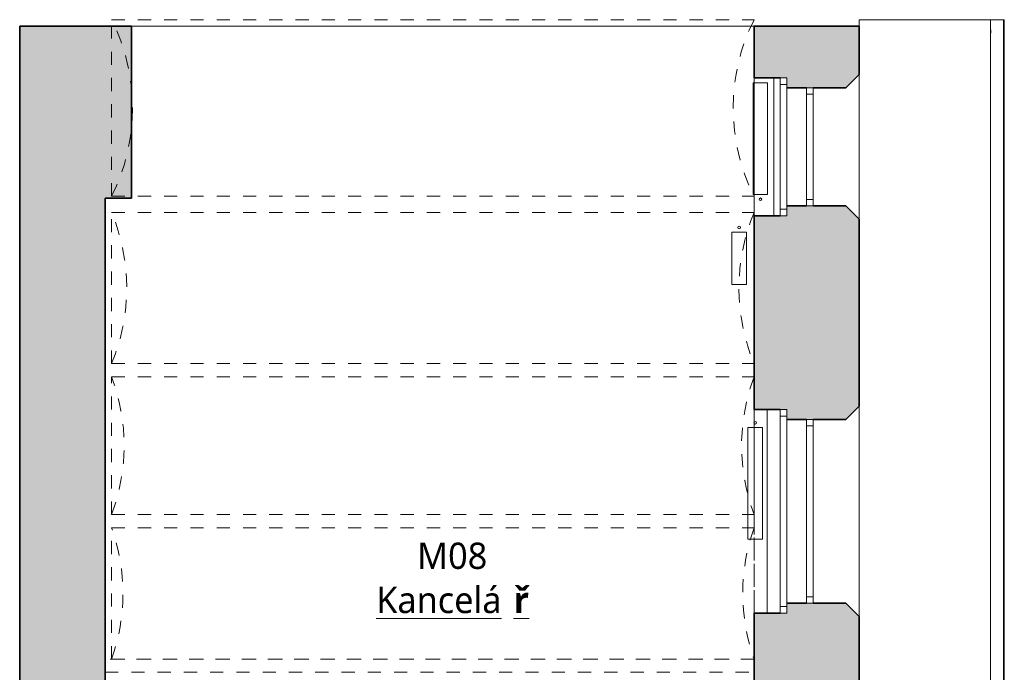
# Model space of a CAD drawing. Header units: metres. Extents: x -0.2 to 46.9, y -0.2 to 28.
# Tile 8 of 11: x -0.2 to 7.3, y 23 to 28. Entities that reach past the tile are written whole.
import ezdxf

# ---------------------------------------------------------------- set-up
doc = ezdxf.new("R2010")
doc.units = ezdxf.units.M
doc.linetypes.add('AV - Cerch_ 1 tecka 4mm', pattern=[0.006, 0.004, -0.001, 0, -0.001])
doc.layers.add('AV-MISTNOSTI', color=5, linetype='Continuous', lineweight=5, true_color=0x0000ff)
for name, color, linetype, lineweight in [('AV-SRAFY', 7, 'Continuous', 35), ('AV-STAVBA', 7, 'Continuous', 18), ('AV-VYBAVENI', 7, 'Continuous', 18)]:
    doc.layers.add(name, color=color, linetype=linetype, lineweight=lineweight)
doc.styles.add('Trebuchet MS_B', font='trebuc.ttf', dxfattribs={"height": 0.2})

# ---------------------------------------------------------------- blocks, each defined once
blk = doc.blocks.new('WI_2_dvojité_se 2 příčlemi - 1400x1500-1265677-1NP mezipatro')
at = {"layer": 'AV-STAVBA', "color": 254, "linetype": 'AV - Cerch_ 1 tecka 4mm', "lineweight": 13, "true_color": 0xcccccc}
for p, q in [((0.775, 0.4), (-0.775, 0.4)), ((0.7, 0.4), (-0.7, 0.4)), ((-0.7, 0.4), (0.7, 0.4)), ((0.775, -0.4), (-0.775, -0.4)), ((-0.775, -0.4), (0.775, -0.4)), ((0.7, -0.4), (-0.7, -0.4))]:
    blk.add_line(p, q, dxfattribs=at)
at = {"layer": 'AV-STAVBA', "color": 254, "true_color": 0xcccccc}
for p, q in [((-0.7, 0.05), (0.7, 0.05)), ((-0.7, 0), (-0.7, 0.05)), ((-0.7, 0.05), (0.7, 0.05)), ((-0.7, 0.05), (-0.7, 0)), ((-0.7, 0), (0.7, 0)), ((0.7, 0), (-0.7, 0)), ((-0.65, 0), (-0.65, 0.05)), ((0.65, 0), (0.65, 0.05)), ((0.7, 0), (0.7, 0.05)), ((0.7, 0.05), (0.7, 0)), ((-0.775, -0.15), (0.775, -0.15)), ((-0.775, -0.15), (-0.775, -0.2)), ((-0.775, -0.15), (0.775, -0.15)), ((-0.775, -0.15), (-0.775, -0.2)), ((-0.775, -0.2), (0.775, -0.2)), ((-0.775, -0.2), (0.775, -0.2)), ((-0.725, -0.15), (-0.725, -0.2)), ((0.725, -0.15), (0.725, -0.2)), ((0.775, -0.15), (0.775, -0.2)), ((0.775, -0.15), (0.775, -0.2))]:
    blk.add_line(p, q, dxfattribs=at)
blk = doc.blocks.new('WI_2_dvojité_se 2 příčlemi - 900x1450-1265680-1NP mezipatro')
at = {"layer": 'AV-STAVBA', "color": 254, "linetype": 'AV - Cerch_ 1 tecka 4mm', "lineweight": 13, "true_color": 0xcccccc}
for p, q in [((0.525, 0.4), (-0.525, 0.4)), ((0.45, 0.4), (-0.45, 0.4)), ((-0.45, 0.4), (0.45, 0.4)), ((0.525, -0.4), (-0.525, -0.4)), ((-0.525, -0.4), (0.525, -0.4)), ((0.45, -0.4), (-0.45, -0.4))]:
    blk.add_line(p, q, dxfattribs=at)
at = {"layer": 'AV-STAVBA', "color": 254, "true_color": 0xcccccc}
for p, q in [((-0.45, 0.05), (0.45, 0.05)), ((-0.45, 0), (-0.45, 0.05)), ((-0.45, 0.05), (0.45, 0.05)), ((-0.45, 0.05), (-0.45, 0)), ((-0.45, 0), (0.45, 0)), ((0.45, 0), (-0.45, 0)), ((-0.4, 0), (-0.4, 0.05)), ((0.4, 0), (0.4, 0.05)), ((0.45, 0), (0.45, 0.05)), ((0.45, 0.05), (0.45, 0)), ((-0.525, -0.15), (0.525, -0.15)), ((-0.525, -0.15), (-0.525, -0.2)), ((-0.525, -0.15), (0.525, -0.15)), ((-0.525, -0.15), (-0.525, -0.2)), ((-0.525, -0.2), (0.525, -0.2)), ((-0.525, -0.2), (0.525, -0.2)), ((-0.475, -0.15), (-0.475, -0.2)), ((0.475, -0.15), (0.475, -0.2)), ((0.525, -0.15), (0.525, -0.2)), ((0.525, -0.15), (0.525, -0.2))]:
    blk.add_line(p, q, dxfattribs=at)
blk = doc.blocks.new('GM_Nika_obdélníková - 1550x650-1232519-1NP mezipatro')
at = {"layer": 'AV-STAVBA', "color": 254, "linetype": 'AV - Cerch_ 1 tecka 4mm', "true_color": 0xcccccc}
blk.add_line((-0.775, 0.4), (0.775, 0.4), dxfattribs=at)
blk = doc.blocks.new('GM_Nika_obdélníková - 1050x650-1233644-1NP mezipatro')
at = {"layer": 'AV-STAVBA', "color": 254, "linetype": 'AV - Cerch_ 1 tecka 4mm', "true_color": 0xcccccc}
blk.add_line((-0.525, 0.4), (0.525, 0.4), dxfattribs=at)
blk = doc.blocks.new('GM_Void_valená klenba - GM_Void_valená klenba-1524309-1NP mezipatro')
at = {"layer": 'AV-STAVBA', "color": 254, "linetype": 'AV - Cerch_ 1 tecka 4mm', "lineweight": 13, "true_color": 0xcccccc}
for p, q in [((-0.5, 2.42), (-0.5, -2.47)), ((-0.5, 2.42), (0.5, 2.42)), ((0.5, 2.42), (0.5, -2.47)), ((-0.5, -2.47), (0.5, -2.47))]:
    blk.add_line(p, q, dxfattribs=at)
for centre, start, end in [((0, 3.8342), 250.52878, 289.47122), ((0, -3.8842), 70.52878, 109.47122)]:
    blk.add_arc(centre, 1.5, start, end, dxfattribs=at)
blk = doc.blocks.new('GM_Void_valená klenba - GM_Void_valená klenba-1524308-1NP mezipatro')
at = {"layer": 'AV-STAVBA', "color": 254, "linetype": 'AV - Cerch_ 1 tecka 4mm', "lineweight": 13, "true_color": 0xcccccc}
for p, q in [((-0.525, 2.42), (-0.525, -2.47)), ((-0.525, 2.42), (0.525, 2.42)), ((0.525, 2.42), (0.525, -2.47)), ((-0.525, -2.47), (0.525, -2.47))]:
    blk.add_line(p, q, dxfattribs=at)
for centre, start, end in [((0, 3.8251), 249.51268, 290.48732), ((0, -3.8751), 69.51268, 110.48732)]:
    blk.add_arc(centre, 1.5, start, end, dxfattribs=at)
blk = doc.blocks.new('GM_Void_valená klenba - GM_Void_valená klenba-1524307-1NP mezipatro')
at = {"layer": 'AV-STAVBA', "color": 254, "linetype": 'AV - Cerch_ 1 tecka 4mm', "lineweight": 13, "true_color": 0xcccccc}
for p, q in [((-0.575, 2.42), (-0.575, -2.47)), ((-0.575, 2.42), (0.575, 2.42)), ((0.575, 2.42), (0.575, -2.47)), ((-0.575, -2.47), (0.575, -2.47))]:
    blk.add_line(p, q, dxfattribs=at)
for centre, start, end in [((0, 3.8054), 247.45969, 292.54031), ((0, -3.8554), 67.45969, 112.54031)]:
    blk.add_arc(centre, 1.5, start, end, dxfattribs=at)
blk = doc.blocks.new('GM_Void_valená klenba - GM_Void_valená klenba-1524306-1NP mezipatro')
at = {"layer": 'AV-STAVBA', "color": 254, "linetype": 'AV - Cerch_ 1 tecka 4mm', "lineweight": 13, "true_color": 0xcccccc}
for p, q in [((-0.6719, 2.42), (-0.6719, -2.47)), ((-0.6719, 2.42), (0.6719, 2.42)), ((0.6719, 2.42), (0.6719, -2.47)), ((-0.6719, -2.47), (0.6719, -2.47))]:
    blk.add_line(p, q, dxfattribs=at)
for centre, start, end in [((0, 3.7611), 243.39082, 296.60918), ((0, -3.8111), 63.39082, 116.60918)]:
    blk.add_arc(centre, 1.5, start, end, dxfattribs=at)
blk = doc.blocks.new('SFR_Trám_obdelník - 100_160-1383807-1NP mezipatro')
at = {"layer": 'AV-STAVBA', "color": 254, "linetype": 'AV - Cerch_ 1 tecka 4mm', "lineweight": 13, "true_color": 0xcccccc}
for p, q in [((-2.47, 0.05), (-2.47, -0.05)), ((2.47, 0.05), (-2.47, 0.05)), ((2.47, -0.05), (2.47, 0.05)), ((-2.47, -0.05), (2.47, -0.05))]:
    blk.add_line(p, q, dxfattribs=at)
blk = doc.blocks.new('D0089 - 1514 - OÚPSŘ_Benešova_rvt-1-1NP mezipatro')
at = {"layer": 'AV-SRAFY', "lineweight": 18, "true_color": 0xcccccc}
blk.add_hatch(color=254, dxfattribs=at).paths.add_polyline_path([(0.6148, 26.6382), (0.6148, 27.9456), (-0.2352, 27.9456), (-0.2352, 26.6382), (0.4148, 26.6382)])
h = blk.add_hatch(color=254, dxfattribs=at)
h.paths.add_polyline_path([(5.5148, 18.4082), (6.1548, 18.4082), (6.1548, 18.7182), (6.0548, 18.8182), (5.5648, 18.8182), (5.5648, 18.7432), (5.3548, 18.7432), (5.3548, 18.4082)])
h.paths.add_polyline_path([(5.7748, 20.2182), (6.0548, 20.2182), (6.1548, 20.3182), (6.1548, 21.1282), (6.0548, 21.2282), (5.5548, 21.2282), (5.5548, 21.1532), (5.3548, 21.1532), (5.3548, 20.2932), (5.5648, 20.2932), (5.5648, 20.2182), (5.7248, 20.2182)])
h.paths.add_polyline_path([(5.7548, 22.5282), (6.0548, 22.5282), (6.1548, 22.6282), (6.1548, 23.4532), (6.0548, 23.5532), (5.6048, 23.5532), (5.6048, 23.4782), (5.3548, 23.4782), (5.3548, 22.6032), (5.5548, 22.6032), (5.5548, 22.5282), (5.7048, 22.5282)])
h.paths.add_polyline_path([(6.0548, 24.9532), (6.1548, 25.0532), (6.1548, 26.4782), (6.0548, 26.5782), (5.6048, 26.5782), (5.6048, 26.5032), (5.3548, 26.5032), (5.3548, 25.0282), (5.6048, 25.0282), (5.6048, 24.9532), (5.8048, 24.9532)])
h.paths.add_polyline_path([(5.7548, 27.4782), (6.0548, 27.4782), (6.1548, 27.5782), (6.1548, 27.9456), (5.3548, 27.9456), (5.3548, 27.5532), (5.6048, 27.5532), (5.6048, 27.4782)])
at = {"layer": 'AV-SRAFY', "lineweight": 5, "true_color": 0xcccccc}
h = blk.add_hatch(color=254, dxfattribs=at)
h.paths.add_polyline_path([(0.4148, 14.2232), (0.4148, 15.0856), (-0.2352, 15.0856), (-0.2352, 14.2232), (0.3148, 14.2232)])
h.paths.add_polyline_path([(0.4148, 16.7738), (0.4148, 26.6382), (-0.2352, 26.6382), (-0.2352, 16.7738), (0.2124, 16.7738)])
at = {"layer": 'AV-STAVBA', "color": 254, "true_color": 0xcccccc}
for p, q in [((7.1548, 27.9956), (6.1548, 27.9956)), ((6.1548, 27.9956), (6.1548, 27.9456)), ((7.1548, 15.1082), (7.1548, 27.9956)), ((7.1548, 27.9956), (7.2548, 27.9956)), ((7.2548, 27.9956), (7.2548, 14.8907)), ((7.2601, 27.9956), (7.2548, 27.9956)), ((7.2601, 14.8907), (7.2601, 27.9956)), ((7.2601, 14.8907), (7.2601, 27.9956)), ((5.3548, 27.9456), (0.6148, 27.9456)), ((7.1565, 27.9191), (7.1548, 27.9191)), ((7.1548, 27.8941), (7.1565, 27.8941)), ((7.1565, 27.8941), (7.1565, 27.9191)), ((5.5048, 27.5532), (5.5048, 26.5032)), ((6.1548, 27.5782), (6.1548, 26.4782)), ((6.1548, 25.0532), (6.1548, 23.4532)), ((5.4548, 25.0282), (5.4548, 23.4782))]:
    blk.add_line(p, q, dxfattribs=at)
at = {"layer": 'AV-STAVBA', "color": 254, "lineweight": 35, "true_color": 0xcccccc}
for p, q in [((0.6148, 27.9456), (-0.2352, 27.9456)), ((-0.2352, 27.9456), (-0.2352, 26.6382)), ((0.6148, 26.6382), (0.6148, 27.9456)), ((6.1548, 27.9456), (5.3548, 27.9456)), ((5.3548, 27.9456), (5.3548, 27.5532)), ((6.1548, 27.5782), (6.1548, 27.9456)), ((5.3548, 27.5532), (5.5548, 27.5532)), ((6.0548, 27.4782), (6.1548, 27.5782)), ((5.6048, 27.4782), (5.7548, 27.4782)), ((5.8048, 27.4782), (6.0548, 27.4782)), ((-0.2352, 26.6382), (-0.2352, 16.7738)), ((0.4148, 26.6382), (0.6148, 26.6382)), ((0.4148, 26.6382), (0.4148, 19.0882)), ((5.7548, 26.5782), (5.6048, 26.5782)), ((6.0548, 26.5782), (5.8048, 26.5782)), ((6.1548, 26.4782), (6.0548, 26.5782)), ((5.5548, 26.5032), (5.3548, 26.5032)), ((5.3548, 26.5032), (5.3548, 25.0282)), ((6.1548, 25.0532), (6.1548, 26.4782)), ((6.0548, 24.9532), (6.1548, 25.0532)), ((5.3548, 25.0282), (5.5548, 25.0282)), ((5.6048, 24.9532), (5.7548, 24.9532)), ((5.8048, 24.9532), (6.0548, 24.9532)), ((5.7548, 23.5532), (5.6048, 23.5532)), ((6.0548, 23.5532), (5.8048, 23.5532)), ((6.1548, 23.4532), (6.0548, 23.5532)), ((5.5548, 23.4782), (5.3548, 23.4782)), ((5.3548, 23.4782), (5.3548, 22.6032)), ((6.1548, 22.6282), (6.1548, 23.4532))]:
    blk.add_line(p, q, dxfattribs=at)
at = {"layer": 'AV-STAVBA', "color": 254, "linetype": 'AV - Cerch_ 1 tecka 4mm', "lineweight": 13, "true_color": 0xcccccc}
for name, p, rotation in [('GM_Void_valená klenba - GM_Void_valená klenba-1524306-1NP mezipatro', (2.8848, 27.3238), 89.9999999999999), ('WI_2_dvojité_se 2 příčlemi - 900x1450-1265680-1NP mezipatro', (5.7548, 27.0282), 269.9999999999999), ('GM_Nika_obdélníková - 1050x650-1233644-1NP mezipatro', (5.7548, 27.0282), 89.99999999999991), ('GM_Void_valená klenba - GM_Void_valená klenba-1524307-1NP mezipatro', (2.8848, 25.9532), 89.9999999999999), ('GM_Void_valená klenba - GM_Void_valená klenba-1524308-1NP mezipatro', (2.8848, 24.7532), 89.9999999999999), ('WI_2_dvojité_se 2 příčlemi - 1400x1500-1265677-1NP mezipatro', (5.7548, 24.2532), 269.9999999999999), ('GM_Nika_obdélníková - 1550x650-1232519-1NP mezipatro', (5.7548, 24.2532), 89.99999999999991), ('GM_Void_valená klenba - GM_Void_valená klenba-1524309-1NP mezipatro', (2.8848, 23.6282), 89.9999999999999), ('SFR_Trám_obdelník - 100_160-1383807-1NP mezipatro', (2.8848, 23.0782), 180)]:
    blk.add_blockref(name, p, dxfattribs=dict(at, rotation=rotation))
blk = doc.blocks.new('PF_Žebrový radiátor - 850x400_23-862828-1NP mezipatro')
at = {"layer": 'AV-VYBAVENI', "color": 5, "true_color": 0x0000ff}
for p, q in [((-0.425, 0.055), (-0.425, -0.055)), ((0.425, 0.055), (-0.425, 0.055)), ((0.425, -0.055), (0.425, 0.055)), ((-0.425, -0.055), (0.425, -0.055))]:
    blk.add_line(p, q, dxfattribs=at)
blk.add_circle((0.4604, 0), 0.01, dxfattribs=at)
blk = doc.blocks.new('PF_Žebrový radiátor - 400x400_23-869309-1NP mezipatro')
at = {"layer": 'AV-VYBAVENI', "color": 5, "true_color": 0x0000ff}
for p, q in [((-0.2, 0.055), (-0.2, -0.055)), ((0.2, 0.055), (-0.2, 0.055)), ((0.2, -0.055), (0.2, 0.055)), ((-0.2, -0.055), (0.2, -0.055))]:
    blk.add_line(p, q, dxfattribs=at)
blk.add_circle((0.2354, 0), 0.01, dxfattribs=at)

msp = doc.modelspace()

# ---------------------------------------------------------------- block references
at = {"lineweight": 5}
msp.add_blockref('D0089 - 1514 - OÚPSŘ_Benešova_rvt-1-1NP mezipatro', (0, 0), dxfattribs=at)
at = {"layer": 'AV-VYBAVENI', "color": 5, "true_color": 0x0000ff}
for name, p, rotation in [('PF_Žebrový radiátor - 850x400_23-862828-1NP mezipatro', (5.4032, 27.0892), 269.9999999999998), ('PF_Žebrový radiátor - 400x400_23-869309-1NP mezipatro', (5.2414, 26.1791), 89.9999999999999), ('PF_Žebrový radiátor - 850x400_23-862828-1NP mezipatro', (5.3632, 24.4678), 89.9999999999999)]:
    msp.add_blockref(name, p, dxfattribs=dict(at, rotation=rotation))

# ---------------------------------------------------------------- texts
at = {"layer": 'AV-MISTNOSTI', "char_height": 0.2, "attachment_point": 1, "style": 'Trebuchet MS_B'}
for s, insert, width in [('M08', (2.7899, 24.0151), 0.657384), ('\\LKancelá', (2.4789, 23.6788), 1.266666), ('\\L\\fTrebuchet MS|b1|i0|c238|p34|;\\Lř', (3.524, 23.6788), 0.144304)]:
    msp.add_mtext(s, dxfattribs=dict(at, insert=insert, width=width))

doc.saveas('drawing.dxf')
